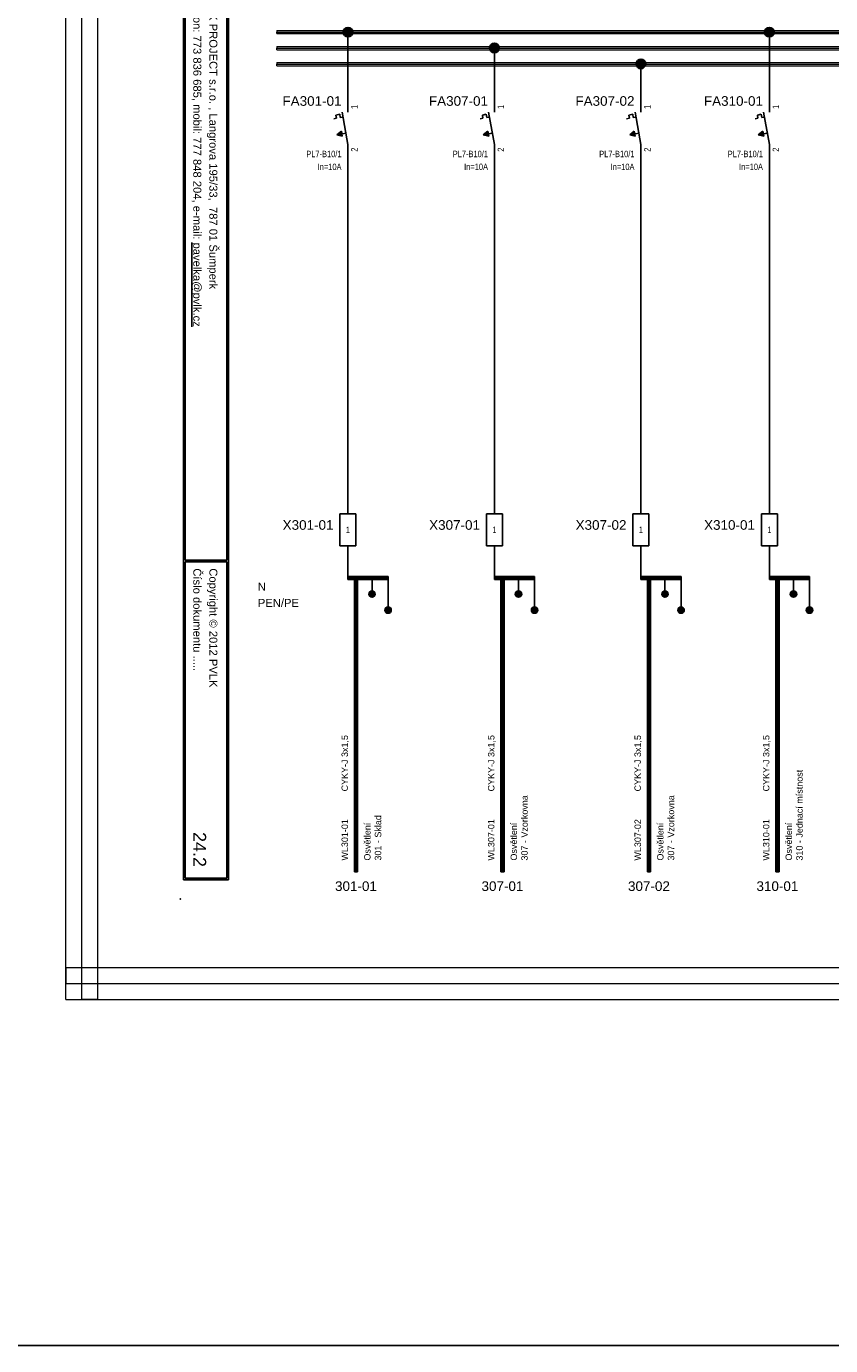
# Model space of a CAD drawing. Extents: x -3642 to 3381, y 3251 to 3904.
# Tile 5 of 41: x -2941 to -2691, y 3251 to 3662. Entities that reach past the tile are written whole.
import ezdxf
from ezdxf.enums import TextEntityAlignment as Align

# ---------------------------------------------------------------- set-up
doc = ezdxf.new("R2010")
doc.units = 0
doc.header["$MEASUREMENT"] = 0
for name, color, linetype in [('1-KRESBA', 7, 'Continuous'), ('__Bílá', 7, 'Continuous'), ('__Oranžová', 30, 'Continuous'), ('__Rudá 010', 10, 'Continuous'), ('__Svmodrá', 4, 'Continuous'), ('__Vínová 220', 220, 'Continuous'), ('__Zelená', 3, 'Continuous'), ('__Černá 250', 7, 'Continuous')]:
    doc.layers.add(name, color=color, linetype=linetype)
doc.styles.add('Arial', font='arial.ttf')
doc.styles.add('GENERATED_STYLE_1', font='arial.ttf')

# ---------------------------------------------------------------- blocks, each defined once
blk = doc.blocks.new('BLK_Razítko_malé_pro_rozváděče')
at = {"layer": '__Bílá'}
for p, q in [((15, -1), (15, -20)), ((15, -1), (294, -1)), ((15.5, -1.5), (15.5, -19.5)), ((15.5, -1.5), (184.5, -1.5)), ((184.5, -1.5), (184.5, -19.5)), ((185, -1.5), (185, -19.5)), ((185, -1.5), (293.5, -1.5)), ((293.5, -19.5), (293.5, -1.5)), ((294, -20), (294, -1)), ((15, -20), (294, -20)), ((15.5, -19.5), (184.5, -19.5)), ((185, -19.5), (293.5, -19.5)), ((15, -405), (15, -419)), ((15, -405), (294, -405)), ((15.5, -405.5), (15.5, -418.5)), ((15.5, -405.5), (194.5, -405.5)), ((194.5, -405.5), (194.5, -418.5)), ((195, -405.5), (195, -418.5)), ((195, -405.5), (293.5, -405.5)), ((293.5, -405.5), (293.5, -418.5)), ((294, -405), (294, -419)), ((15, -419), (294, -419)), ((15.5, -418.5), (194.5, -418.5)), ((195, -418.5), (293.5, -418.5))]:
    blk.add_line(p, q, dxfattribs=at)
for p in [(0, 0), (300, 0), (0, -420), (300, -420)]:
    blk.add_point(p, dxfattribs=at)
at = {"layer": '__Bílá', "style": 'Arial'}
for s, height, p in [('-', 3, (38, -7)), ('Dokument', 2.5, (187, -7)), ('-', 3, (210.5, -7)), ('SO/PS', 2.5, (17.5, -12)), ('-', 3, (38, -12)), ('Vypracoval', 2.5, (187, -12)), ('-', 3, (210.5, -12)), ('Investor', 2.5, (17.5, -17)), ('-', 3, (38, -17)), ('Datum', 2.5, (187, -17)), ('-', 3, (210.5, -17)), ('PVLK PROJECT s.r.o. , Langrova 195/33,  787 01 Šumperk', 2.5, (17.5, -411)), ('Copyright © 2012 PVLK', 2.5, (197, -411)), ('Telefon: 773 836 685, mobil: 777 848 204, e-mail: %%Upavelka@pvlk.cz', 2.5, (17.5, -416)), ('Číslo dokumentu .....', 2.5, (197, -416))]:
    blk.add_text(s, height=height, dxfattribs=at).set_placement(p)
at = {"layer": '__Vínová 220', "char_height": 2.5, "attachment_point": 7, "style": 'Arial'}
for s, insert in [('715 0908', (17.5, -7)), ('Rozšíření výrobního areálu firmy PLASTKON PRODUCT, S.R.O.', (42.5, -7.75)), ('R3 – Hlavní rozváděč 3NP', (215, -7.75)), ('SO 02 - Novostavba skladovací haly s administrativní budovou', (42.5, -12.75)), ('Miroslav Pavelka', (215, -12.75)), ('Plastkon product, s.r.o., Hlavní 147, Mikulovice 790 84', (42.5, -17.75)), ('06/2016', (215, -17.75))]:
    blk.add_mtext(s, dxfattribs=dict(at, insert=insert))
at = {"layer": '__Vínová 220', "style": 'Arial'}
blk.add_attdef('ČÍSLO', text='', height=4, dxfattribs=at).set_placement((290, -416), align=Align.RIGHT)
blk = doc.blocks.new('L0001A02')
at = {"linetype": 'Continuous'}
h = blk.add_hatch(color=256, dxfattribs=at)
edge = h.paths.add_edge_path()
edge.add_arc((0, 0), 1.5, 0, 360)
blk.add_circle((0, 0), 1.5)
blk = doc.blocks.new('FEVA1462')
blk.add_hatch(color=256).paths.add_polyline_path([(-3.5, -2), (-2.06, -0.92), (-1.772, -2.504)])
for p, q in [((0, 5), (0, 10)), ((-3.752, 4.136), (-2.564, 4.352)), ((-3.752, 4.136), (-3.568, 3.124)), ((-2.564, 4.352), (-2.38, 3.34)), ((-1.818, 5), (0, -5)), ((-4.448, 2.964), (-3.568, 3.124)), ((-2.38, 3.34), (-1.544, 3.492)), ((-3.5, -2), (-2.06, -0.92)), ((-3.5, -2), (-0.64, -1.48)), ((-3.5, -2), (-1.772, -2.504)), ((-2.06, -0.92), (-1.772, -2.504)), ((0, -5), (0, -10))]:
    blk.add_line(p, q)
at = {"style": 'Arial'}
blk.add_attdef('POPIS', text='', height=3, dxfattribs=at).set_placement((-2, 7), align=Align.RIGHT)
at = {"style": 'Arial', "width": 0.8}
blk.add_attdef('NO1', (3, 6), '', height=2, rotation=90, dxfattribs=at)
for tag, p in [('TYP', (-2, -9)), ('PROUD', (-2, -13)), ('DOPLŇ1', (-2, -17)), ('DOPLŇ2', (-2, -21))]:
    blk.add_attdef(tag, text='', height=2, dxfattribs=at).set_placement(p, align=Align.RIGHT)
blk.add_attdef('CO1', text='', height=2, rotation=90, dxfattribs=at).set_placement((3, -6), align=Align.RIGHT)
blk = doc.blocks.new('v0109A01')
at = {"color": 0}
for p, q in [((0, 0), (0, 10)), ((5, 10), (0, 10)), ((5, 0), (5, 10)), ((5, 0), (0, 0))]:
    blk.add_line(p, q, dxfattribs=at)
at = {"color": 0, "style": 'Arial'}
blk.add_attdef('POPIS', text='', height=3, dxfattribs=at).set_placement((-2, 5), align=Align.RIGHT)
at = {"color": 0, "style": 'Arial', "width": 0.8}
blk.add_attdef('S1', text='', height=2, dxfattribs=at).set_placement((2.5, 5), align=Align.MIDDLE)
blk = doc.blocks.new('V0085A01')
h = blk.add_hatch(color=256)
edge = h.paths.add_edge_path()
edge.add_arc((0, 0), 1, 0, 360)
blk.add_circle((0, 0), 1)

msp = doc.modelspace()

# ---------------------------------------------------------------- linework, layer by layer
at = {"layer": '1-KRESBA'}
for p, q in [((-2840.87, 3640.03), (-2840.87, 3660.42)), ((-2709.59, 3640.03), (-2709.59, 3660.42)), ((-2795.24, 3640.03), (-2795.24, 3655.37)), ((-2749.61, 3640.03), (-2749.61, 3650.23)), ((-2840.87, 3620.03), (-2840.87, 3510)), ((-2795.24, 3620.03), (-2795.24, 3510)), ((-2749.61, 3620.03), (-2749.61, 3510)), ((-2709.59, 3620.03), (-2709.59, 3510)), ((-2840.87, 3500), (-2840.87, 3490)), ((-2795.24, 3500), (-2795.24, 3490)), ((-2749.61, 3500), (-2749.61, 3490)), ((-2709.59, 3500), (-2709.59, 3490)), ((-2840.87, 3490.5), (-2840.87, 3490)), ((-2840.87, 3490.5), (-2828.37, 3490.5)), ((-2840.87, 3489.5), (-2840.87, 3490)), ((-2840.87, 3490), (-2828.37, 3490)), ((-2840.87, 3489.5), (-2828.37, 3489.5)), ((-2838.87, 3398.53), (-2838.87, 3490.5)), ((-2838.87, 3490.5), (-2838.37, 3490.5)), ((-2838.37, 3398.53), (-2838.37, 3490.5)), ((-2837.87, 3490.5), (-2838.37, 3490.5)), ((-2837.87, 3398.53), (-2837.87, 3490.5)), ((-2833.37, 3490), (-2833.37, 3485)), ((-2828.37, 3490.5), (-2828.37, 3490)), ((-2828.37, 3489.5), (-2828.37, 3490)), ((-2828.37, 3490), (-2828.37, 3480)), ((-2795.24, 3490.5), (-2795.24, 3490)), ((-2795.24, 3490.5), (-2782.74, 3490.5)), ((-2795.24, 3489.5), (-2795.24, 3490)), ((-2795.24, 3490), (-2782.74, 3490)), ((-2795.24, 3489.5), (-2782.74, 3489.5)), ((-2793.24, 3398.53), (-2793.24, 3490.5)), ((-2793.24, 3490.5), (-2792.74, 3490.5)), ((-2792.74, 3398.53), (-2792.74, 3490.5)), ((-2792.24, 3490.5), (-2792.74, 3490.5)), ((-2792.24, 3398.53), (-2792.24, 3490.5)), ((-2787.74, 3490), (-2787.74, 3485)), ((-2782.74, 3490.5), (-2782.74, 3490)), ((-2782.74, 3489.5), (-2782.74, 3490)), ((-2782.74, 3490), (-2782.74, 3480)), ((-2749.61, 3490.5), (-2749.61, 3490)), ((-2749.61, 3490.5), (-2737.11, 3490.5)), ((-2749.61, 3489.5), (-2749.61, 3490)), ((-2749.61, 3490), (-2737.11, 3490)), ((-2749.61, 3489.5), (-2737.11, 3489.5)), ((-2747.61, 3398.53), (-2747.61, 3490.5)), ((-2747.61, 3490.5), (-2747.11, 3490.5)), ((-2747.11, 3398.53), (-2747.11, 3490.5)), ((-2746.61, 3490.5), (-2747.11, 3490.5)), ((-2746.61, 3398.53), (-2746.61, 3490.5)), ((-2742.11, 3490), (-2742.11, 3485)), ((-2737.11, 3490.5), (-2737.11, 3490)), ((-2737.11, 3489.5), (-2737.11, 3490)), ((-2737.11, 3490), (-2737.11, 3480)), ((-2709.59, 3490.5), (-2709.59, 3490)), ((-2709.59, 3490.5), (-2697.09, 3490.5)), ((-2709.59, 3489.5), (-2709.59, 3490)), ((-2709.59, 3490), (-2697.09, 3490)), ((-2709.59, 3489.5), (-2697.09, 3489.5)), ((-2707.59, 3398.53), (-2707.59, 3490.5)), ((-2707.59, 3490.5), (-2707.09, 3490.5)), ((-2707.09, 3398.53), (-2707.09, 3490.5)), ((-2706.59, 3490.5), (-2707.09, 3490.5)), ((-2706.59, 3398.53), (-2706.59, 3490.5)), ((-2702.09, 3490), (-2702.09, 3485)), ((-2697.09, 3490.5), (-2697.09, 3490)), ((-2697.09, 3489.5), (-2697.09, 3490)), ((-2697.09, 3490), (-2697.09, 3480)), ((-2838.87, 3398.53), (-2838.37, 3398.53)), ((-2837.87, 3398.53), (-2838.37, 3398.53)), ((-2793.24, 3398.53), (-2792.74, 3398.53)), ((-2792.24, 3398.53), (-2792.74, 3398.53)), ((-2747.61, 3398.53), (-2747.11, 3398.53)), ((-2746.61, 3398.53), (-2747.11, 3398.53)), ((-2707.59, 3398.53), (-2707.09, 3398.53)), ((-2706.59, 3398.53), (-2707.09, 3398.53))]:
    msp.add_line(p, q, dxfattribs=at)
at = {"layer": '1-KRESBA', "color": 3}
msp.add_lwpolyline([(-3642.15, 3903.52), (3380.95, 3903.52), (3380.95, 3250.95), (-3642.15, 3250.95)], close=True, dxfattribs=at)
at = {"layer": '__Oranžová', "lineweight": 0}
for p, q in [((-2863.05, 3660.5), (-2863.05, 3660)), ((-2863.05, 3660.5), (-2513.05, 3660.5)), ((-2863.05, 3659.5), (-2863.05, 3660)), ((-2863.05, 3660), (-2513.05, 3660)), ((-2863.05, 3659.5), (-2513.05, 3659.5)), ((-2863.05, 3655.5), (-2863.05, 3655)), ((-2863.05, 3655.5), (-2513.05, 3655.5)), ((-2863.05, 3654.5), (-2863.05, 3655)), ((-2863.05, 3655), (-2513.05, 3655)), ((-2863.05, 3654.5), (-2513.05, 3654.5)), ((-2863.05, 3650.5), (-2863.05, 3650)), ((-2863.05, 3650.5), (-2513.05, 3650.5)), ((-2863.05, 3649.5), (-2863.05, 3650)), ((-2863.05, 3650), (-2513.05, 3650)), ((-2863.05, 3649.5), (-2513.05, 3649.5))]:
    msp.add_line(p, q, dxfattribs=at)
at = {"layer": '__Vínová 220', "lineweight": 0}
for p, q in [((-2928.76, 3358.74), (-2928.76, 3724.82)), ((-2923.76, 3358.74), (-2923.76, 3724.82)), ((-2918.76, 3358.74), (-2918.76, 3724.82)), ((-2928.76, 3368.74), (-2928.76, 3363.74)), ((-2928.76, 3368.74), (-2432.36, 3368.74)), ((-2928.76, 3358.74), (-2928.76, 3363.74)), ((-2928.76, 3363.74), (-2432.36, 3363.74)), ((-2928.76, 3358.74), (-2432.36, 3358.74)), ((-2928.76, 3358.74), (-2923.76, 3358.74)), ((-2918.76, 3358.74), (-2923.76, 3358.74))]:
    msp.add_line(p, q, dxfattribs=at)

# ---------------------------------------------------------------- block references
at = {"color": 250, "linetype": 'Continuous'}
for p in [(-2833.37, 3485), (-2787.74, 3485), (-2742.11, 3485), (-2702.09, 3485), (-2828.37, 3480), (-2782.74, 3480), (-2737.11, 3480), (-2697.09, 3480)]:
    msp.add_blockref('V0085A01', p, dxfattribs=at)
at = {"layer": '1-KRESBA', "rotation": 270}
msp.add_blockref('BLK_Razítko_malé_pro_rozváděče', (-2473.05, 3690), dxfattribs=at).add_auto_attribs({'ČÍSLO': '24.2'})
at = {"layer": '1-KRESBA'}
for p in [(-2840.87, 3659.96), (-2709.59, 3659.96), (-2795.24, 3655.05), (-2749.61, 3650.08)]:
    msp.add_blockref('L0001A02', p, dxfattribs=at)
at = {"layer": '__Černá 250'}
for name, p, values in [('FEVA1462', (-2840.87, 3630.03), {'POPIS': 'FA301-01', 'TYP': 'PL7-B10/1', 'PROUD': 'In=10A', 'CO1': '2', 'NO1': '1'}), ('FEVA1462', (-2795.24, 3630.03), {'POPIS': 'FA307-01', 'TYP': 'PL7-B10/1', 'PROUD': 'In=10A', 'CO1': '2', 'NO1': '1'}), ('FEVA1462', (-2749.61, 3630.03), {'POPIS': 'FA307-02', 'TYP': 'PL7-B10/1', 'PROUD': 'In=10A', 'CO1': '2', 'NO1': '1'}), ('FEVA1462', (-2709.59, 3630.03), {'POPIS': 'FA310-01', 'TYP': 'PL7-B10/1', 'PROUD': 'In=10A', 'CO1': '2', 'NO1': '1'}), ('v0109A01', (-2843.37, 3500), {'POPIS': 'X301-01', 'S1': '1'}), ('v0109A01', (-2797.74, 3500), {'POPIS': 'X307-01', 'S1': '1'}), ('v0109A01', (-2752.11, 3500), {'POPIS': 'X307-02', 'S1': '1'}), ('v0109A01', (-2712.09, 3500), {'POPIS': 'X310-01', 'S1': '1'})]:
    msp.add_blockref(name, p, dxfattribs=at).add_auto_attribs(values)

# ---------------------------------------------------------------- texts
at = {"layer": '__Rudá 010', "style": 'Arial'}
for s, p in [('CYKY-J 3x1,5', (-2840.87, 3423.53)), ('CYKY-J 3x1,5', (-2795.24, 3423.53)), ('CYKY-J 3x1,5', (-2749.61, 3423.53)), ('CYKY-J 3x1,5', (-2709.59, 3423.53)), ('WL301-01', (-2840.87, 3402)), ('WL307-01', (-2795.24, 3402)), ('WL307-02', (-2749.61, 3402)), ('WL310-01', (-2709.59, 3402))]:
    msp.add_text(s, height=2, rotation=90, dxfattribs=at).set_placement(p)
at = {"layer": '__Rudá 010', "style": 'GENERATED_STYLE_1'}
for s, p in [('301-01', (-2838.37, 3392.53)), ('307-01', (-2792.74, 3392.53)), ('307-02', (-2747.11, 3392.53)), ('310-01', (-2707.09, 3392.53))]:
    msp.add_text(s, height=3, dxfattribs=at).set_placement(p, align=Align.CENTER)
at = {"layer": '__Rudá 010', "char_height": 2, "width": 62.8406, "attachment_point": 1, "rotation": 90, "style": 'Arial'}
for s, insert in [('Osvětlení\\P310 - Jednací místnost', (-2704.56, 3402)), ('Osvětlení\\P307 - Vzorkovna', (-2790.21, 3402)), ('Osvětlení\\P307 - Vzorkovna', (-2744.58, 3402)), ('Osvětlení\\P301 - Sklad', (-2835.84, 3402))]:
    msp.add_mtext(s, dxfattribs=dict(at, insert=insert))
at = {"layer": '__Svmodrá', "linetype": 'Continuous', "style": 'Arial'}
msp.add_text('N', height=2.5, dxfattribs=at).set_placement((-2868.94, 3486))
at = {"layer": '__Zelená', "linetype": 'Continuous', "style": 'Arial'}
msp.add_text('PEN/PE', height=2.5, dxfattribs=at).set_placement((-2868.94, 3481))

doc.saveas('drawing.dxf')
